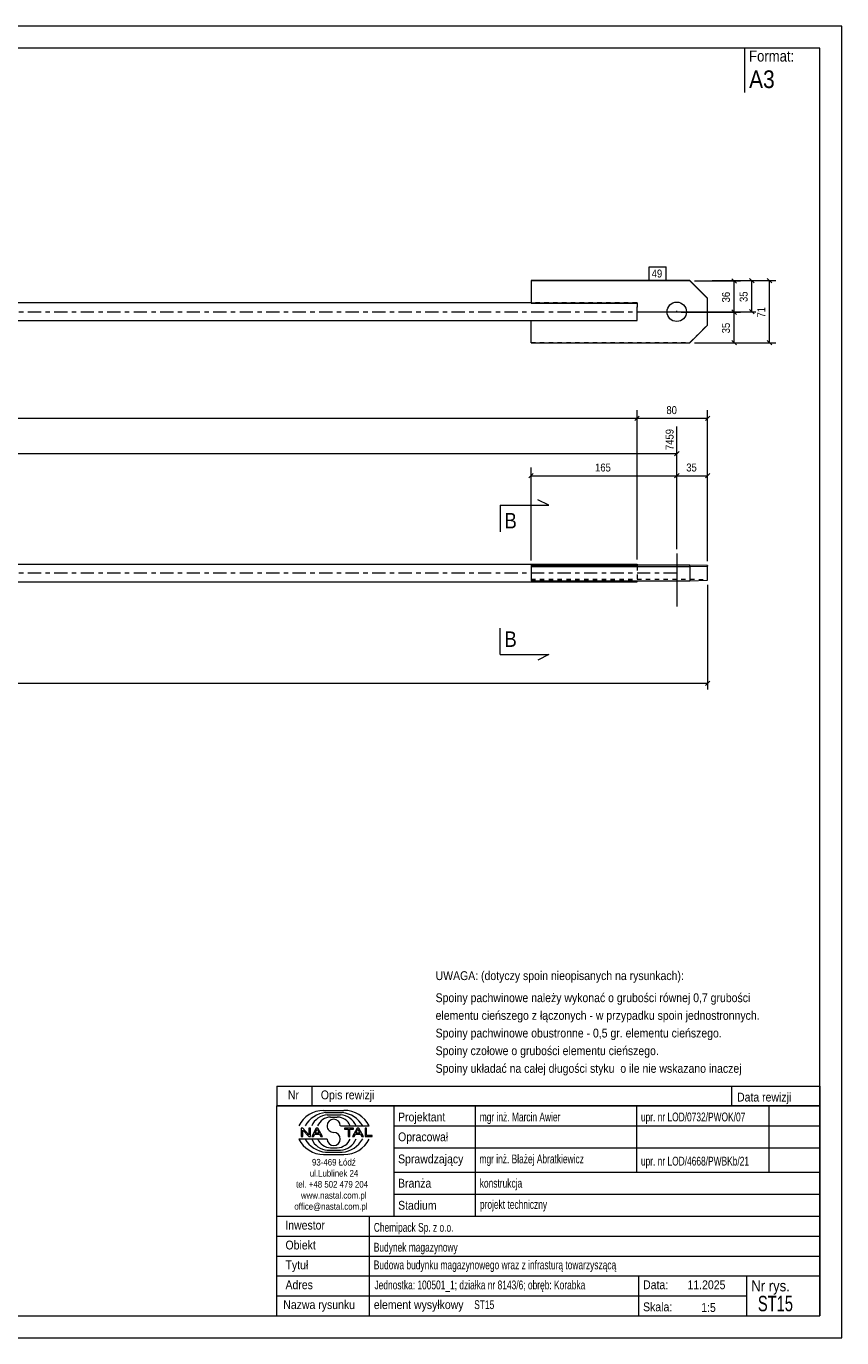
# Model space of a CAD drawing. Header units: millimetres. Extents: x 0 to 420, y 0 to 297.
# Tile 2 of 2: x 235 to 420, y 0 to 297. Entities that reach past the tile are written whole.
import ezdxf

# ---------------------------------------------------------------- set-up
doc = ezdxf.new("R2010")
doc.units = ezdxf.units.MM
for name, pattern in [('XKITLINE00', [0]), ('XKITLINE01', [4, 1, -1, 1, -1]), ('XKITLINE03', [6, 3, -1, 1, -1])]:
    doc.linetypes.add(name, pattern=pattern)
for name, color, linetype, lineweight in [('Arkusz rysunku', 3, 'Continuous', 0), ('Element', 2, 'Continuous', 0), ('Inny typ obiektu', 7, 'Continuous', 0), ('Przekrój', 7, 'Continuous', 0), ('Wymiar', 4, 'Continuous', 0), ('Znak elementu', 2, 'Continuous', 0), ('Śruba', 3, 'Continuous', 0)]:
    doc.layers.add(name, color=color, linetype=linetype, lineweight=lineweight)
doc.styles.add('ARIAL', font='ARIAL.TTF')

msp = doc.modelspace()

# ---------------------------------------------------------------- linework, layer by layer
at = {"layer": 'Arkusz rysunku', "linetype": 'XKITLINE00', "lineweight": 0}
for p, q in [((420, 297), (0, 297)), ((420, 297), (415, 297)), ((420, 0), (420, 297)), ((415, 292), (5, 292)), ((415, 5), (415, 292)), ((5, 5), (415, 5)), ((0, 0), (420, 0))]:
    msp.add_line(p, q, dxfattribs=at)
at = {"layer": 'Element', "linetype": 'XKITLINE00', "lineweight": 0}
for p, q in [((385.62, 239.4), (349.62, 239.4)), ((349.62, 239.4), (349.62, 234.32)), ((385.62, 239.32), (349.62, 239.32)), ((385.62, 239.32), (385.62, 239.4)), ((385.62, 239.4), (389.62, 235.4)), ((389.62, 235.32), (385.62, 239.32)), ((389.62, 229.33), (389.62, 235.4)), ((349.62, 234.36), (205.62, 234.36)), ((349.62, 234.32), (373.62, 234.32)), ((373.62, 234.32), (373.62, 233.47)), ((373.62, 233.47), (373.62, 233.36)), ((373.62, 231.21), (373.62, 233.36)), ((205.62, 230.36), (373.62, 230.36)), ((349.62, 225.33), (349.62, 230.36)), ((349.62, 230.33), (373.62, 230.33)), ((373.62, 230.33), (373.62, 231.21)), ((385.62, 225.33), (389.62, 229.33)), ((349.62, 225.33), (385.62, 225.33)), ((205.62, 175.21), (373.62, 175.21)), ((373.62, 174.76), (349.62, 174.76)), ((349.62, 174.76), (349.62, 174.64)), ((349.62, 174.64), (385.62, 174.64)), ((349.62, 174.64), (349.62, 171.44)), ((373.62, 175.21), (373.62, 174.78)), ((385.62, 174.98), (373.62, 174.98)), ((373.62, 174.76), (373.62, 174.78)), ((389.62, 174.88), (385.62, 174.98)), ((385.62, 174.64), (389.62, 174.74)), ((385.62, 174.64), (385.62, 171.44)), ((389.62, 174.74), (389.62, 174.88)), ((389.62, 171.54), (389.62, 174.74)), ((205.62, 171.21), (373.62, 171.21)), ((349.62, 171.44), (385.62, 171.44)), ((373.62, 171.21), (373.62, 171.44)), ((385.62, 171.44), (389.62, 171.54))]:
    msp.add_line(p, q, dxfattribs=at)
at = {"layer": 'Element', "linetype": 'XKITLINE03', "lineweight": 0}
for p, q in [((205.62, 232.36), (383.62, 232.36)), ((205.62, 173.21), (383.62, 173.21))]:
    msp.add_line(p, q, dxfattribs=at)
at = {"layer": 'Element', "linetype": 'XKITLINE01', "lineweight": 0}
for p, q in [((349.62, 234.4), (373.62, 234.4)), ((373.62, 234.36), (349.62, 234.36)), ((373.62, 234.32), (373.62, 234.4)), ((373.62, 234.4), (373.62, 234.32)), ((373.62, 234.36), (373.62, 233.47)), ((373.62, 231.21), (373.62, 233.47)), ((349.62, 230.36), (349.62, 230.4)), ((349.62, 230.4), (373.62, 230.4)), ((349.62, 230.36), (349.62, 230.4)), ((373.62, 230.63), (373.62, 231.21)), ((373.62, 230.36), (373.62, 231.21)), ((385.62, 225.41), (389.62, 229.4)), ((349.62, 225.41), (385.62, 225.41)), ((385.62, 225.33), (385.62, 225.41)), ((373.62, 174.98), (349.62, 174.98)), ((349.62, 174.98), (349.62, 174.86)), ((349.62, 174.98), (349.62, 174.64)), ((349.62, 174.86), (373.62, 174.86)), ((373.62, 174.78), (373.62, 174.86)), ((373.62, 174.86), (373.62, 171.56)), ((373.62, 174.78), (373.62, 171.21)), ((373.62, 174.78), (373.62, 172.21)), ((385.62, 174.64), (385.62, 174.98)), ((389.62, 174.88), (389.62, 174.74)), ((349.62, 171.78), (385.62, 171.78)), ((349.62, 171.66), (373.62, 171.66)), ((349.62, 171.56), (373.62, 171.56)), ((385.62, 171.78), (389.62, 171.68))]:
    msp.add_line(p, q, dxfattribs=at)
at = {"layer": 'Inny typ obiektu', "linetype": 'XKITLINE00', "lineweight": 0}
for p, q in [((398, 292), (398, 282)), ((292, 57), (292, 52.5)), ((292, 57), (415, 57)), ((300, 57), (300, 52.5)), ((395, 57), (395, 52.5)), ((415, 57), (415, 52.5)), ((415, 52.5), (292, 52.5)), ((292, 5), (292, 52.5)), ((292, 52.5), (415, 52.5)), ((302.62, 51.49), (307.23, 51.5)), ((303.07, 50.99), (306.86, 51)), ((303.46, 50.49), (306.45, 50.49)), ((318.5, 52.5), (318.5, 27.5)), ((337, 27.5), (337, 52.5)), ((373.5, 52.5), (373.5, 37.5)), ((403.5, 52.5), (403.5, 37.5)), ((415, 52.5), (415, 5)), ((304.2, 49.98), (305.73, 49.99)), ((306.42, 47.99), (312.98, 47.99)), ((318.5, 48), (415, 48)), ((303.43, 45.01), (297, 45.01)), ((297.93, 47.44), (297.57, 47.44)), ((297.57, 47.44), (297.57, 45.56)), ((297.57, 45.56), (297.9, 45.56)), ((297.9, 47.04), (299.29, 45.56)), ((297.9, 45.56), (297.9, 47.04)), ((299.31, 45.96), (297.93, 47.44)), ((299.29, 45.56), (299.65, 45.56)), ((299.65, 47.44), (299.31, 47.44)), ((299.31, 47.44), (299.31, 45.96)), ((299.65, 45.56), (299.65, 47.44)), ((300.96, 47.44), (299.94, 45.56)), ((299.94, 45.56), (300.31, 45.56)), ((300.31, 45.56), (300.61, 46.13)), ((300.61, 46.13), (301.71, 46.13)), ((300.71, 46.33), (301.14, 47.24)), ((301.6, 46.33), (300.71, 46.33)), ((301.33, 47.44), (300.96, 47.44)), ((301.14, 47.24), (301.6, 46.33)), ((302.41, 45.56), (301.33, 47.44)), ((301.71, 46.13), (302.02, 45.56)), ((302.02, 45.56), (302.41, 45.56)), ((309.43, 47.44), (307.34, 47.44)), ((307.34, 47.44), (307.34, 47.22)), ((307.34, 47.22), (308.21, 47.22)), ((308.21, 47.22), (308.21, 45.56)), ((308.21, 45.56), (308.56, 45.56)), ((308.56, 45.56), (308.56, 47.22)), ((308.56, 47.22), (309.43, 47.22)), ((310.21, 47.44), (309.2, 45.56)), ((309.2, 45.56), (309.57, 45.56)), ((309.43, 47.22), (309.43, 47.44)), ((309.57, 45.56), (309.86, 46.13)), ((309.86, 46.13), (310.96, 46.13)), ((309.96, 46.33), (310.39, 47.24)), ((310.86, 46.33), (309.96, 46.33)), ((310.59, 47.44), (310.21, 47.44)), ((310.4, 47.24), (310.39, 47.24)), ((310.4, 47.24), (310.86, 46.33)), ((311.67, 45.56), (310.59, 47.44)), ((310.96, 46.13), (311.27, 45.56)), ((311.27, 45.56), (311.67, 45.56)), ((312.36, 47.44), (312.01, 47.44)), ((312.01, 47.44), (312.01, 45.56)), ((312.01, 45.56), (313.66, 45.56)), ((312.36, 45.78), (312.36, 47.44)), ((313.66, 45.78), (312.36, 45.78)), ((313.66, 45.56), (313.66, 45.78)), ((303.07, 42.01), (306.86, 42)), ((303.46, 42.51), (306.45, 42.51)), ((304.2, 43.02), (305.73, 43.01)), ((318.5, 43), (415, 43)), ((302.62, 41.51), (307.23, 41.5)), ((318.5, 37.5), (415, 37.5)), ((318.5, 32.5), (415, 32.5)), ((292, 27.5), (415, 27.5)), ((313, 5), (313, 27.5)), ((292, 23), (415, 23)), ((292, 18.5), (415, 18.5)), ((292, 14), (415, 14)), ((374, 5), (374, 14)), ((398.5, 5), (398.5, 14)), ((292, 9.5), (398.5, 9.5)), ((292, 5), (415, 5))]:
    msp.add_line(p, q, dxfattribs=at)
for centre, radius, start, end in [((302.72, 45.08), 6.42, 90.8317, 153.0136), ((303.67, 45), 6.02, 95.7347, 150.2266), ((306.22, 46.41), 4.08, 22.7023, 86.7527), ((306.24, 44.98), 6.04, 29.8256, 84.1252), ((307.25, 45.07), 6.43, 27.0191, 90.199), ((303.7, 46.42), 4.07, 93.3428, 157.3393), ((304.33, 46.6), 3.38, 92.229, 155.8008), ((304.92, 47.99), 1.49, 0.0741, 179.9259), ((304.92, 47.99), 1.49, 179.9259, 270), ((305.59, 46.6), 3.39, 24.2351, 87.5913), ((302.72, 47.92), 6.42, 206.9864, 269.1683), ((303.67, 48), 6.02, 209.7734, 264.2653), ((303.7, 46.58), 4.07, 202.6607, 266.6572), ((304.33, 46.4), 3.38, 204.1992, 267.771), ((304.92, 45.01), 1.49, 180.0741, 359.9259), ((304.92, 45), 1.49, 0.0741, 90), ((305.59, 46.4), 3.39, 272.4087, 335.7649), ((306.22, 46.59), 4.08, 273.2473, 337.2977), ((306.24, 48.02), 6.04, 275.8748, 330.1744), ((307.25, 47.93), 6.43, 269.801, 332.9809)]:
    msp.add_arc(centre, radius, start, end, dxfattribs=at)
at = {"layer": 'Przekrój', "linetype": 'XKITLINE00', "lineweight": 0}
for p, q in [((342.62, 188.53), (342.62, 182.53)), ((342.62, 188.53), (348.62, 188.53)), ((348.62, 188.53), (353.62, 188.53)), ((353.62, 188.53), (351.12, 189.78)), ((342.62, 154.7), (342.62, 160.7)), ((342.62, 154.7), (348.62, 154.7)), ((348.62, 154.7), (353.62, 154.7)), ((353.62, 154.7), (351.12, 153.45))]:
    msp.add_line(p, q, dxfattribs=at)
at = {"layer": 'Wymiar', "linetype": 'XKITLINE00', "lineweight": 0}
for p, q in [((386.62, 239.32), (397.06, 239.32)), ((390.62, 239.4), (405.06, 239.4)), ((390.62, 239.4), (401.06, 239.4)), ((395.11, 239.83), (396.13, 238.81)), ((395.62, 232.26), (395.62, 239.32)), ((399.11, 239.91), (400.13, 238.89)), ((399.62, 232.36), (399.62, 239.4)), ((403.11, 239.91), (404.13, 238.89)), ((403.62, 225.33), (403.62, 239.4)), ((374.62, 232.36), (400.5, 232.36)), ((383.62, 232.26), (397.06, 232.26)), ((383.62, 232.26), (397.06, 232.26)), ((395.11, 232.77), (396.13, 231.75)), ((395.11, 232.77), (396.13, 231.75)), ((395.62, 225.33), (395.62, 232.26)), ((399.11, 232.87), (400.13, 231.86)), ((395.11, 225.84), (396.13, 224.82)), ((403.11, 225.84), (404.13, 224.82)), ((386.62, 225.33), (397.06, 225.33)), ((390.62, 225.33), (405.06, 225.33)), ((36.62, 208.21), (373.62, 208.21)), ((374.13, 208.72), (373.11, 207.7)), ((374.13, 208.72), (373.11, 207.7)), ((373.62, 176.21), (373.62, 210.07)), ((373.62, 176.21), (373.62, 210.07)), ((373.62, 208.21), (389.62, 208.21)), ((390.13, 208.72), (389.11, 207.7)), ((389.62, 175.88), (389.62, 210.07)), ((382.62, 178.61), (382.62, 206.37)), ((36.62, 200.21), (382.62, 200.21)), ((383.13, 200.72), (382.11, 199.7)), ((349.62, 175.98), (349.62, 197.07)), ((382.62, 178.61), (382.62, 197.07)), ((382.62, 178.61), (382.62, 197.07)), ((389.62, 175.88), (389.62, 197.07)), ((350.13, 195.72), (349.11, 194.7)), ((349.62, 195.21), (382.62, 195.21)), ((383.13, 195.72), (382.11, 194.7)), ((383.13, 195.72), (382.11, 194.7)), ((382.62, 195.21), (389.62, 195.21)), ((390.13, 195.72), (389.11, 194.7)), ((389.62, 170.54), (389.62, 146.77)), ((390.13, 148.72), (389.11, 147.7)), ((16.62, 148.21), (389.62, 148.21))]:
    msp.add_line(p, q, dxfattribs=at)
at = {"layer": 'Znak elementu', "linetype": 'XKITLINE00', "lineweight": 0}
for p, q in [((376.35, 242.5), (380.22, 242.5)), ((376.35, 239.5), (376.35, 242.5)), ((380.22, 239.5), (380.22, 242.5)), ((376.35, 239.5), (380.22, 239.5))]:
    msp.add_line(p, q, dxfattribs=at)
at = {"layer": 'Śruba', "linetype": 'XKITLINE00', "lineweight": 0}
for p, q in [((382.62, 232.26), (382.62, 232.55)), ((382.62, 177.61), (382.62, 165.61))]:
    msp.add_line(p, q, dxfattribs=at)
msp.add_circle((382.62, 232.33), 2.2, dxfattribs=at)

# ---------------------------------------------------------------- texts
at = {"layer": 'Inny typ obiektu', "style": 'ARIAL'}
for s, height, width, p in [('Format:', 2.5, 0.85, (399, 289)), ('A3', 4, 0.85, (399, 283)), ('UWAGA: (dotyczy spoin nieopisanych na rysunkach):', 2, 0.85, (328, 81)), ('Spoiny pachwinowe należy wykonać o grubości równej 0,7 grubości', 2, 0.85, (328, 76)), ('elementu cieńszego z łączonych - w przypadku spoin jednostronnych.', 2, 0.85, (328, 72)), ('Spoiny pachwinowe obustronne - 0,5 gr. elementu cieńszego.', 2, 0.85, (328, 68)), ('Spoiny czołowe o grubości elementu cieńszego.', 2, 0.85, (328, 64)), ('Spoiny układać na całej długości styku  o ile nie wskazano inaczej', 2, 0.85, (328, 60)), ('Nr', 2, 0.85, (294.54, 54)), ('Opis rewizji', 2, 0.85, (302, 54)), ('Data rewizji', 2, 0.85, (396.28, 53.5)), ('Projektant', 2, 0.85, (319.5, 49)), ('mgr inż. Marcin Awier', 2, 0.68, (338, 49)), ('upr. nr LOD/0732/PWOK/07', 2, 0.68, (374.5, 49)), ('Opracował', 2, 0.85, (319.5, 44.5)), ('Sprawdzający', 2, 0.85, (319.5, 39.5)), ('mgr inż. Błażej Abratkiewicz', 2, 0.68, (337.94, 39.5)), ('93-469 Łódź', 1.5, 0.85, (300, 39)), ('upr. nr LOD/4668/PWBKb/21', 2, 0.68, (374.5, 39)), ('ul.Lublinek 24', 1.5, 0.85, (299.5, 36.5)), ('Branża', 2, 0.85, (319.5, 34)), ('konstrukcja', 2, 0.68, (338, 34)), ('tel. +48 502 479 204', 1.5, 0.85, (296.41, 34)), ('www.nastal.com.pl', 1.5, 0.85, (297.5, 31.5)), ('office@nastal.com.pl', 1.5, 0.85, (296, 29)), ('Stadium', 2, 0.85, (319.5, 29)), ('projekt techniczny', 2, 0.68, (338.04, 29.19)), ('Inwestor', 2, 0.85, (293.96, 24.5)), ('Chemipack Sp. z o.o.', 2, 0.68, (314, 24)), ('Obiekt', 2, 0.85, (294, 20)), ('Budynek magazynowy', 2, 0.68, (314, 19.5)), ('Tytuł', 2, 0.85, (294, 15.5)), ('Budowa budynku magazynowego wraz z infrasturą towarzyszącą', 2, 0.68, (314, 15.5)), ('Adres', 2, 0.85, (294, 11)), ('Jednostka: 100501_1; działka nr 8143/6; obręb: Korabka', 2, 0.68, (314.16, 10.96)), ('Data:', 2, 0.85, (375, 11)), ('11.2025', 2, 0.85, (385.06, 11)), ('Nr rys.', 2.5, 0.85, (399.5, 10.5)), ('ST15', 3.5, 0.68, (401, 6)), ('Nazwa rysunku', 2, 0.85, (293.5, 6.5)), ('element wysyłkowy', 2, 0.85, (314, 6.5)), ('ST15', 2, 0.68, (336.75, 6.5)), ('Skala:', 2, 0.85, (375, 6)), ('1:5', 2, 0.85, (388.16, 5.85))]:
    msp.add_text(s, height=height, dxfattribs=dict(at, width=width)).set_placement(p)
at = {"layer": 'Przekrój', "style": 'ARIAL', "width": 0.85}
for p in [(343.62, 183.28), (343.62, 156.45)]:
    msp.add_text('B', height=3.5, dxfattribs=at).set_placement(p)
at = {"layer": 'Wymiar', "style": 'ARIAL', "width": 0.85}
for s, p in [('36', (394.66, 234.46)), ('35', (398.66, 234.55)), ('71', (402.66, 231.03)), ('35', (394.66, 227.46)), ('7459', (381.9, 201.03))]:
    msp.add_text(s, height=1.8, rotation=90.0002, dxfattribs=at).set_placement(p)
for s, p in [('80', (380.28, 209.17)), ('165', (364.12, 196.17)), ('35', (384.78, 196.17))]:
    msp.add_text(s, height=1.8, dxfattribs=at).set_placement(p)
at = {"layer": 'Znak elementu', "style": 'ARIAL', "width": 0.85}
msp.add_text('49', height=1.8, dxfattribs=at).set_placement((376.95, 240.1))

doc.saveas('drawing.dxf')
